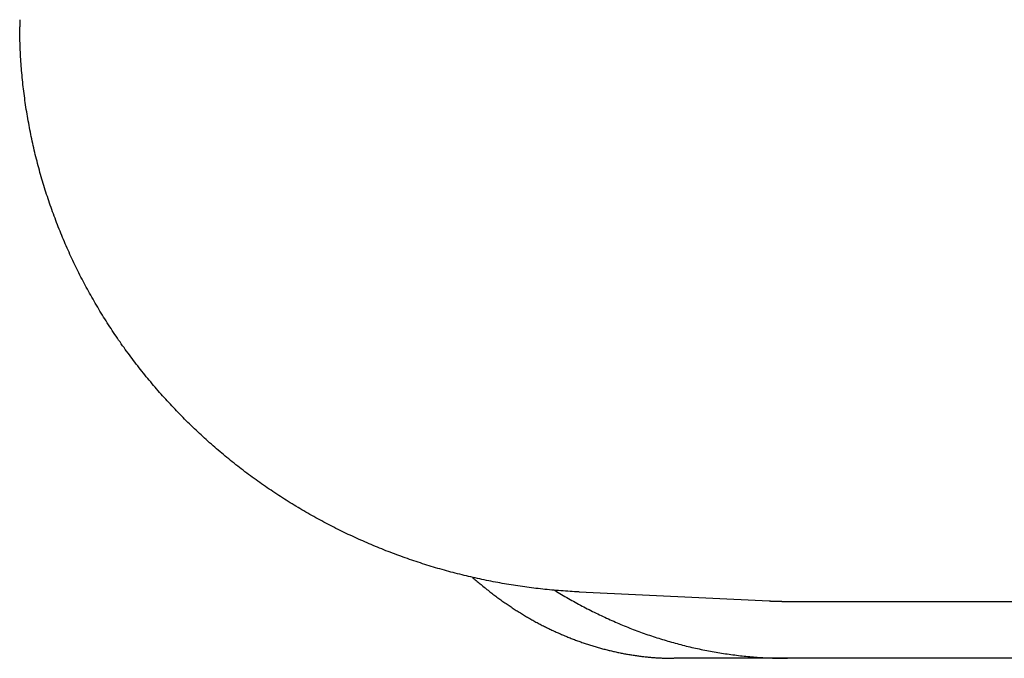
# Model space of a CAD drawing. Extents: x 637 to 3230, y 885 to 2745.
# Tile 65 of 151: x 2046.87 to 2055.52, y 2157.6 to 2163.21. Entities that reach past the tile are written whole.
import ezdxf

# ---------------------------------------------------------------- set-up
doc = ezdxf.new("R2010")
doc.units = 0
doc.layers.add('KF_GRAVIS_15_LEFT', color=7, linetype='CONTINUOUS')

# ---------------------------------------------------------------- blocks, each defined once
blk = doc.blocks.new('*U13')
at = {"layer": 'KF_GRAVIS_15_LEFT'}
for p, q in [((-164.7833, -94.9171), (-163.1145, -94.9962)), ((-162.9554, -95), (-139.944, -95)), ((-141.8139, -95.5), (-163.9496, -95.5))]:
    blk.add_line(p, q, dxfattribs=at)
for points in [[(-169.695, -89.892, 0), (-169.695, -89.8925, 0), (-169.695, -89.893, 0), (-169.695, -89.8935, 0), (-169.695, -89.894, 0), (-169.695, -89.8945, 0), (-169.695, -89.895, 0), (-169.695, -89.8955, 0), (-169.695, -89.896, 0), (-169.695, -89.8965, 0), (-169.695, -89.897, 0), (-169.695, -89.8975, 0), (-169.695, -89.898, 0), (-169.695, -89.8985, 0), (-169.695, -89.899, 0), (-169.695, -89.8995, 0), (-169.695, -89.9, 0), (-169.695, -89.9005, 0), (-169.695, -89.901, 0), (-169.695, -89.9015, 0), (-169.695, -89.902, 0), (-169.695, -89.9025, 0), (-169.695, -89.903, 0), (-169.695, -89.9035, 0), (-169.695, -89.904, 0), (-169.695, -89.9045, 0), (-169.695, -89.905, 0), (-169.695, -89.9055, 0), (-169.695, -89.906, 0), (-169.695, -89.9065, 0), (-169.695, -89.907, 0), (-169.695, -89.9075, 0), (-169.695, -89.908, 0), (-169.695, -89.9085, 0), (-169.695, -89.909, 0), (-169.695, -89.9095, 0), (-169.695, -89.91, 0), (-169.695, -89.9105, 0), (-169.695, -89.911, 0), (-169.695, -89.9115, 0), (-169.695, -89.912, 0), (-169.695, -89.9125, 0), (-169.695, -89.913, 0), (-169.695, -89.9135, 0), (-169.695, -89.914, 0), (-169.695, -89.9145, 0), (-169.695, -89.915, 0), (-169.695, -89.9155, 0), (-169.695, -89.916, 0), (-169.695, -89.9165, 0), (-169.695, -89.917, 0), (-169.695, -89.9175, 0), (-169.695, -89.918, 0), (-169.695, -89.9185, 0), (-169.695, -89.919, 0), (-169.695, -89.9194, 0), (-169.695, -89.9199, 0), (-169.695, -89.9204, 0), (-169.695, -89.9209, 0), (-169.695, -89.9214, 0), (-169.695, -89.9219, 0), (-169.695, -89.9224, 0), (-169.695, -89.9229, 0), (-169.695, -89.9234, 0), (-169.695, -89.9239, 0), (-169.695, -89.9244, 0), (-169.695, -89.9249, 0), (-169.695, -89.9254, 0), (-169.695, -89.9259, 0), (-169.695, -89.9264, 0), (-169.695, -89.9269, 0), (-169.695, -89.9274, 0), (-169.695, -89.9279, 0), (-169.695, -89.9284, 0), (-169.695, -89.9289, 0), (-169.695, -89.9294, 0), (-169.695, -89.9299, 0), (-169.695, -89.9304, 0), (-169.695, -89.9309, 0), (-169.695, -89.9314, 0), (-169.695, -89.9319, 0), (-169.695, -89.9324, 0), (-169.695, -89.9329, 0), (-169.695, -89.9334, 0), (-169.695, -89.9339, 0), (-169.695, -89.9344, 0), (-169.695, -89.9349, 0), (-169.695, -89.9354, 0), (-169.695, -89.9359, 0), (-169.695, -89.9364, 0), (-169.695, -89.9369, 0), (-169.695, -89.9374, 0), (-169.695, -89.9379, 0), (-169.695, -89.9384, 0), (-169.695, -89.9389, 0), (-169.695, -89.9394, 0), (-169.695, -89.9399, 0), (-169.695, -89.9404, 0), (-169.695, -89.9409, 0), (-169.695, -89.9414, 0), (-169.695, -89.9419, 0), (-169.695, -89.9424, 0), (-169.695, -89.9429, 0), (-169.695, -89.9434, 0), (-169.695, -89.9439, 0), (-169.695, -89.9444, 0), (-169.695, -89.9449, 0), (-169.695, -89.9454, 0), (-169.695, -89.9459, 0), (-169.695, -89.9464, 0), (-169.695, -89.9469, 0), (-169.695, -89.9474, 0), (-169.695, -89.9479, 0), (-169.695, -89.9484, 0), (-169.695, -89.9489, 0), (-169.695, -89.9494, 0), (-169.695, -89.9499, 0), (-169.695, -89.9504, 0), (-169.695, -89.9509, 0), (-169.695, -89.9514, 0), (-169.695, -89.9519, 0), (-169.695, -89.9524, 0), (-169.695, -89.9529, 0), (-169.695, -89.9534, 0), (-169.695, -89.9539, 0), (-169.695, -89.9544, 0), (-169.695, -89.9549, 0), (-169.695, -89.9554, 0), (-169.695, -89.9559, 0)], [(-164.783, -94.9171, 0), (-164.803, -94.9161, 0), (-164.823, -94.915, 0), (-164.843, -94.9139, 0), (-164.863, -94.9127, 0), (-164.883, -94.9114, 0), (-164.903, -94.91, 0), (-164.923, -94.9086, 0), (-164.943, -94.9071, 0), (-164.963, -94.9055, 0), (-164.983, -94.9039, 0), (-165.003, -94.9021, 0), (-165.023, -94.9003, 0), (-165.043, -94.8984, 0), (-165.063, -94.8965, 0), (-165.083, -94.8944, 0), (-165.102, -94.8923, 0), (-165.122, -94.8902, 0), (-165.142, -94.8879, 0), (-165.162, -94.8856, 0), (-165.182, -94.8832, 0), (-165.202, -94.8807, 0), (-165.222, -94.8781, 0), (-165.241, -94.8755, 0), (-165.261, -94.8728, 0), (-165.281, -94.87, 0), (-165.301, -94.8672, 0), (-165.321, -94.8643, 0), (-165.341, -94.8613, 0), (-165.36, -94.8582, 0), (-165.38, -94.8551, 0), (-165.4, -94.8518, 0), (-165.42, -94.8485, 0), (-165.439, -94.8452, 0), (-165.459, -94.8417, 0), (-165.479, -94.8382, 0), (-165.498, -94.8346, 0), (-165.518, -94.831, 0), (-165.538, -94.8272, 0), (-165.557, -94.8234, 0), (-165.577, -94.8195, 0), (-165.597, -94.8156, 0), (-165.616, -94.8116, 0), (-165.636, -94.8075, 0), (-165.655, -94.8033, 0), (-165.675, -94.799, 0), (-165.695, -94.7947, 0), (-165.714, -94.7903, 0), (-165.734, -94.7858, 0), (-165.753, -94.7813, 0), (-165.773, -94.7767, 0), (-165.792, -94.772, 0), (-165.811, -94.7672, 0), (-165.831, -94.7624, 0), (-165.85, -94.7575, 0), (-165.87, -94.7525, 0), (-165.889, -94.7474, 0), (-165.908, -94.7423, 0), (-165.928, -94.7371, 0), (-165.947, -94.7318, 0), (-165.966, -94.7265, 0), (-165.986, -94.7211, 0), (-166.005, -94.7156, 0), (-166.024, -94.71, 0), (-166.043, -94.7044, 0), (-166.062, -94.6987, 0), (-166.082, -94.6929, 0), (-166.101, -94.687, 0), (-166.12, -94.6811, 0), (-166.139, -94.6751, 0), (-166.158, -94.669, 0), (-166.177, -94.6629, 0), (-166.196, -94.6567, 0), (-166.215, -94.6504, 0), (-166.234, -94.644, 0), (-166.253, -94.6376, 0), (-166.272, -94.6311, 0), (-166.291, -94.6245, 0), (-166.31, -94.6179, 0), (-166.329, -94.6111, 0), (-166.348, -94.6043, 0), (-166.366, -94.5975, 0), (-166.385, -94.5905, 0), (-166.404, -94.5835, 0), (-166.423, -94.5764, 0), (-166.441, -94.5693, 0), (-166.46, -94.5621, 0), (-166.479, -94.5548, 0), (-166.497, -94.5474, 0), (-166.516, -94.54, 0), (-166.535, -94.5325, 0), (-166.553, -94.5249, 0), (-166.572, -94.5172, 0), (-166.59, -94.5095, 0), (-166.609, -94.5017, 0), (-166.627, -94.4939, 0), (-166.645, -94.4859, 0), (-166.664, -94.4779, 0), (-166.682, -94.4698, 0), (-166.7, -94.4617, 0), (-166.719, -94.4535, 0), (-166.737, -94.4452, 0), (-166.755, -94.4369, 0), (-166.773, -94.4284, 0), (-166.792, -94.4199, 0), (-166.81, -94.4114, 0), (-166.828, -94.4028, 0), (-166.846, -94.3941, 0), (-166.864, -94.3853, 0), (-166.882, -94.3764, 0), (-166.9, -94.3675, 0), (-166.918, -94.3586, 0), (-166.936, -94.3495, 0), (-166.953, -94.3404, 0), (-166.971, -94.3312, 0), (-166.989, -94.322, 0), (-167.007, -94.3127, 0), (-167.024, -94.3033, 0), (-167.042, -94.2938, 0), (-167.06, -94.2843, 0), (-167.077, -94.2747, 0), (-167.095, -94.2651, 0), (-167.112, -94.2553, 0), (-167.13, -94.2455, 0), (-167.147, -94.2357, 0), (-167.165, -94.2258, 0), (-167.182, -94.2158, 0), (-167.2, -94.2057, 0), (-167.217, -94.1956, 0), (-167.234, -94.1854, 0), (-167.251, -94.1751, 0), (-167.269, -94.1648, 0), (-167.286, -94.1544, 0), (-167.303, -94.1439, 0), (-167.32, -94.1334, 0), (-167.337, -94.1228, 0), (-167.354, -94.1122, 0), (-167.371, -94.1014, 0), (-167.388, -94.0907, 0), (-167.405, -94.0798, 0), (-167.421, -94.0689, 0), (-167.438, -94.0579, 0), (-167.455, -94.0468, 0), (-167.472, -94.0357, 0), (-167.488, -94.0245, 0), (-167.505, -94.0133, 0), (-167.522, -94.002, 0), (-167.538, -93.9906, 0), (-167.555, -93.9791, 0), (-167.571, -93.9676, 0), (-167.587, -93.9561, 0), (-167.604, -93.9444, 0), (-167.62, -93.9327, 0), (-167.636, -93.921, 0), (-167.653, -93.9091, 0), (-167.669, -93.8972, 0), (-167.685, -93.8853, 0), (-167.701, -93.8732, 0), (-167.717, -93.8612, 0), (-167.733, -93.849, 0), (-167.749, -93.8368, 0), (-167.765, -93.8245, 0), (-167.781, -93.8122, 0), (-167.796, -93.7998, 0), (-167.812, -93.7873, 0), (-167.828, -93.7748, 0), (-167.843, -93.7622, 0), (-167.859, -93.7496, 0), (-167.875, -93.7368, 0), (-167.89, -93.7241, 0), (-167.906, -93.7112, 0), (-167.921, -93.6983, 0), (-167.936, -93.6854, 0), (-167.952, -93.6724, 0), (-167.967, -93.6593, 0), (-167.982, -93.6462, 0), (-167.997, -93.633, 0), (-168.012, -93.6197, 0), (-168.027, -93.6064, 0), (-168.042, -93.593, 0), (-168.057, -93.5796, 0), (-168.072, -93.5661, 0), (-168.087, -93.5525, 0), (-168.102, -93.5389, 0), (-168.116, -93.5252, 0), (-168.131, -93.5115, 0), (-168.146, -93.4977, 0), (-168.16, -93.4839, 0), (-168.175, -93.47, 0), (-168.189, -93.456, 0), (-168.204, -93.442, 0), (-168.218, -93.4279, 0), (-168.232, -93.4138, 0), (-168.247, -93.3996, 0), (-168.261, -93.3853, 0), (-168.275, -93.371, 0), (-168.289, -93.3567, 0), (-168.303, -93.3423, 0), (-168.317, -93.3278, 0), (-168.331, -93.3133, 0), (-168.345, -93.2987, 0), (-168.358, -93.284, 0), (-168.372, -93.2693, 0), (-168.386, -93.2546, 0), (-168.399, -93.2398, 0), (-168.413, -93.2249, 0), (-168.426, -93.21, 0), (-168.44, -93.1951, 0), (-168.453, -93.18, 0), (-168.467, -93.165, 0), (-168.48, -93.1498, 0), (-168.493, -93.1346, 0), (-168.506, -93.1194, 0), (-168.519, -93.1041, 0), (-168.532, -93.0888, 0), (-168.545, -93.0734, 0), (-168.558, -93.0579, 0), (-168.571, -93.0424, 0), (-168.584, -93.0269, 0), (-168.596, -93.0113, 0), (-168.609, -92.9956, 0), (-168.622, -92.9799, 0), (-168.634, -92.9642, 0), (-168.647, -92.9484, 0), (-168.659, -92.9325, 0), (-168.671, -92.9166, 0), (-168.684, -92.9006, 0), (-168.696, -92.8846, 0), (-168.708, -92.8686, 0), (-168.72, -92.8525, 0), (-168.732, -92.8363, 0), (-168.744, -92.8201, 0), (-168.756, -92.8038, 0), (-168.768, -92.7875, 0), (-168.779, -92.7712, 0), (-168.791, -92.7548, 0), (-168.803, -92.7383, 0), (-168.814, -92.7218, 0), (-168.826, -92.7053, 0), (-168.837, -92.6887, 0), (-168.848, -92.672, 0), (-168.86, -92.6553, 0), (-168.871, -92.6386, 0), (-168.882, -92.6218, 0), (-168.893, -92.605, 0), (-168.904, -92.5881, 0), (-168.915, -92.5712, 0), (-168.926, -92.5542, 0), (-168.937, -92.5372, 0), (-168.947, -92.5202, 0), (-168.958, -92.5031, 0), (-168.969, -92.4859, 0), (-168.979, -92.4687, 0), (-168.99, -92.4515, 0), (-169, -92.4342, 0), (-169.01, -92.4169, 0), (-169.021, -92.3996, 0), (-169.031, -92.3822, 0), (-169.041, -92.3647, 0), (-169.051, -92.3472, 0), (-169.061, -92.3297, 0), (-169.071, -92.3122, 0), (-169.081, -92.2945, 0), (-169.09, -92.2769, 0), (-169.1, -92.2592, 0), (-169.11, -92.2415, 0), (-169.119, -92.2237, 0), (-169.129, -92.2059, 0), (-169.138, -92.1881, 0), (-169.147, -92.1702, 0), (-169.157, -92.1523, 0), (-169.166, -92.1343, 0), (-169.175, -92.1163, 0), (-169.184, -92.0983, 0), (-169.193, -92.0802, 0), (-169.202, -92.0621, 0), (-169.211, -92.044, 0), (-169.219, -92.0258, 0), (-169.228, -92.0076, 0), (-169.237, -91.9893, 0), (-169.245, -91.971, 0), (-169.254, -91.9527, 0), (-169.262, -91.9343, 0), (-169.27, -91.9159, 0), (-169.278, -91.8975, 0), (-169.287, -91.879, 0), (-169.295, -91.8605, 0), (-169.303, -91.842, 0), (-169.311, -91.8235, 0), (-169.318, -91.8049, 0), (-169.326, -91.7862, 0), (-169.334, -91.7676, 0), (-169.341, -91.7489, 0), (-169.349, -91.7301, 0), (-169.356, -91.7114, 0), (-169.364, -91.6926, 0), (-169.371, -91.6738, 0), (-169.378, -91.6549, 0), (-169.385, -91.636, 0), (-169.392, -91.6171, 0), (-169.399, -91.5982, 0), (-169.406, -91.5792, 0), (-169.413, -91.5602, 0), (-169.42, -91.5412, 0), (-169.427, -91.5221, 0), (-169.433, -91.503, 0), (-169.44, -91.4839, 0), (-169.446, -91.4648, 0), (-169.452, -91.4456, 0), (-169.459, -91.4264, 0), (-169.465, -91.4072, 0), (-169.471, -91.388, 0), (-169.477, -91.3687, 0), (-169.483, -91.3494, 0), (-169.489, -91.3301, 0), (-169.495, -91.3107, 0), (-169.5, -91.2913, 0), (-169.506, -91.2719, 0), (-169.511, -91.2525, 0), (-169.517, -91.2331, 0), (-169.522, -91.2136, 0), (-169.528, -91.1941, 0), (-169.533, -91.1746, 0), (-169.538, -91.155, 0), (-169.543, -91.1355, 0), (-169.548, -91.1159, 0), (-169.553, -91.0963, 0), (-169.558, -91.0767, 0), (-169.562, -91.057, 0), (-169.567, -91.0374, 0), (-169.572, -91.0177, 0), (-169.576, -90.998, 0), (-169.58, -90.9783, 0), (-169.585, -90.9585, 0), (-169.589, -90.9388, 0), (-169.593, -90.919, 0), (-169.597, -90.8992, 0), (-169.601, -90.8794, 0), (-169.605, -90.8596, 0), (-169.609, -90.8398, 0), (-169.613, -90.8199, 0), (-169.616, -90.8, 0), (-169.62, -90.7801, 0), (-169.623, -90.7602, 0), (-169.627, -90.7403, 0), (-169.63, -90.7204, 0), (-169.633, -90.7004, 0), (-169.637, -90.6805, 0), (-169.64, -90.6605, 0), (-169.643, -90.6405, 0), (-169.646, -90.6205, 0), (-169.649, -90.6005, 0), (-169.651, -90.5805, 0), (-169.654, -90.5605, 0), (-169.657, -90.5404, 0), (-169.659, -90.5204, 0), (-169.661, -90.5003, 0), (-169.664, -90.4802, 0), (-169.666, -90.4601, 0), (-169.668, -90.44, 0), (-169.67, -90.4199, 0), (-169.672, -90.3998, 0), (-169.674, -90.3797, 0), (-169.676, -90.3596, 0), (-169.678, -90.3394, 0), (-169.679, -90.3193, 0), (-169.681, -90.2991, 0), (-169.683, -90.279, 0), (-169.684, -90.2588, 0), (-169.685, -90.2386, 0), (-169.687, -90.2185, 0), (-169.688, -90.1983, 0), (-169.689, -90.1781, 0), (-169.69, -90.1579, 0), (-169.691, -90.1377, 0), (-169.691, -90.1175, 0), (-169.692, -90.0973, 0), (-169.693, -90.0771, 0), (-169.693, -90.0569, 0), (-169.694, -90.0367, 0), (-169.694, -90.0165, 0), (-169.695, -89.9963, 0), (-169.695, -89.9761, 0), (-169.695, -89.9559, 0)], [(-165.72, -94.7879, 0), (-165.712, -94.7953, 0), (-165.704, -94.8026, 0), (-165.695, -94.8099, 0), (-165.687, -94.8172, 0), (-165.678, -94.8245, 0), (-165.669, -94.8317, 0), (-165.661, -94.8388, 0), (-165.652, -94.846, 0), (-165.644, -94.8531, 0), (-165.635, -94.8602, 0), (-165.627, -94.8672, 0), (-165.618, -94.8742, 0), (-165.609, -94.8812, 0), (-165.601, -94.8881, 0), (-165.592, -94.895, 0), (-165.583, -94.9018, 0), (-165.575, -94.9087, 0), (-165.566, -94.9155, 0), (-165.557, -94.9222, 0), (-165.549, -94.9289, 0), (-165.54, -94.9356, 0), (-165.531, -94.9422, 0), (-165.522, -94.9488, 0), (-165.514, -94.9554, 0), (-165.505, -94.9619, 0), (-165.496, -94.9684, 0), (-165.487, -94.9749, 0), (-165.478, -94.9813, 0), (-165.469, -94.9877, 0), (-165.461, -94.994, 0), (-165.452, -95.0003, 0), (-165.443, -95.0066, 0), (-165.434, -95.0128, 0), (-165.425, -95.019, 0), (-165.416, -95.0251, 0), (-165.407, -95.0312, 0), (-165.398, -95.0373, 0), (-165.389, -95.0433, 0), (-165.38, -95.0493, 0), (-165.371, -95.0553, 0), (-165.362, -95.0612, 0), (-165.353, -95.0671, 0), (-165.344, -95.0729, 0), (-165.335, -95.0787, 0), (-165.326, -95.0845, 0), (-165.317, -95.0902, 0), (-165.308, -95.0959, 0), (-165.299, -95.1015, 0), (-165.29, -95.1071, 0), (-165.281, -95.1126, 0), (-165.272, -95.1181, 0), (-165.263, -95.1236, 0), (-165.253, -95.1291, 0), (-165.244, -95.1344, 0), (-165.235, -95.1398, 0), (-165.226, -95.1451, 0), (-165.217, -95.1504, 0), (-165.208, -95.1556, 0), (-165.198, -95.1608, 0), (-165.189, -95.166, 0), (-165.18, -95.1711, 0), (-165.171, -95.1762, 0), (-165.162, -95.1812, 0), (-165.152, -95.1862, 0), (-165.143, -95.1911, 0), (-165.134, -95.1961, 0), (-165.125, -95.2009, 0), (-165.115, -95.2058, 0), (-165.106, -95.2106, 0), (-165.097, -95.2153, 0), (-165.087, -95.22, 0), (-165.078, -95.2247, 0), (-165.069, -95.2293, 0), (-165.059, -95.2339, 0), (-165.05, -95.2385, 0), (-165.041, -95.243, 0), (-165.031, -95.2475, 0), (-165.022, -95.2519, 0), (-165.013, -95.2563, 0), (-165.003, -95.2607, 0), (-164.994, -95.265, 0), (-164.985, -95.2693, 0), (-164.975, -95.2735, 0), (-164.966, -95.2777, 0), (-164.956, -95.2819, 0), (-164.947, -95.286, 0), (-164.938, -95.29, 0), (-164.928, -95.2941, 0), (-164.919, -95.2981, 0), (-164.909, -95.302, 0), (-164.9, -95.306, 0), (-164.89, -95.3098, 0), (-164.881, -95.3137, 0), (-164.872, -95.3175, 0), (-164.862, -95.3213, 0), (-164.853, -95.325, 0), (-164.843, -95.3287, 0), (-164.834, -95.3323, 0), (-164.824, -95.3359, 0), (-164.815, -95.3395, 0), (-164.805, -95.343, 0), (-164.796, -95.3465, 0), (-164.786, -95.3499, 0), (-164.777, -95.3533, 0), (-164.767, -95.3567, 0), (-164.758, -95.36, 0), (-164.748, -95.3633, 0), (-164.739, -95.3666, 0), (-164.729, -95.3698, 0), (-164.72, -95.3729, 0), (-164.71, -95.3761, 0), (-164.701, -95.3792, 0), (-164.691, -95.3822, 0), (-164.682, -95.3852, 0), (-164.672, -95.3882, 0), (-164.662, -95.3911, 0), (-164.653, -95.394, 0), (-164.643, -95.3969, 0), (-164.634, -95.3997, 0), (-164.624, -95.4025, 0), (-164.615, -95.4052, 0), (-164.605, -95.4079, 0), (-164.596, -95.4106, 0), (-164.586, -95.4132, 0), (-164.577, -95.4158, 0), (-164.567, -95.4183, 0), (-164.557, -95.4208, 0), (-164.548, -95.4233, 0), (-164.538, -95.4257, 0), (-164.529, -95.4281, 0), (-164.519, -95.4304, 0), (-164.51, -95.4327, 0), (-164.5, -95.435, 0), (-164.491, -95.4372, 0), (-164.481, -95.4394, 0), (-164.471, -95.4416, 0), (-164.462, -95.4437, 0), (-164.452, -95.4458, 0), (-164.443, -95.4478, 0), (-164.433, -95.4498, 0), (-164.424, -95.4517, 0), (-164.414, -95.4537, 0), (-164.404, -95.4555, 0), (-164.395, -95.4574, 0), (-164.385, -95.4592, 0), (-164.376, -95.4609, 0), (-164.366, -95.4626, 0), (-164.357, -95.4643, 0), (-164.347, -95.466, 0), (-164.338, -95.4676, 0), (-164.328, -95.4691, 0), (-164.319, -95.4707, 0), (-164.309, -95.4722, 0), (-164.299, -95.4736, 0), (-164.29, -95.475, 0), (-164.28, -95.4764, 0), (-164.271, -95.4777, 0), (-164.261, -95.479, 0), (-164.252, -95.4803, 0), (-164.242, -95.4815, 0), (-164.233, -95.4827, 0), (-164.223, -95.4838, 0), (-164.214, -95.4849, 0), (-164.204, -95.486, 0), (-164.195, -95.487, 0), (-164.185, -95.488, 0), (-164.176, -95.4889, 0), (-164.166, -95.4898, 0), (-164.157, -95.4907, 0), (-164.147, -95.4915, 0), (-164.138, -95.4923, 0), (-164.128, -95.4931, 0), (-164.119, -95.4938, 0), (-164.109, -95.4944, 0), (-164.1, -95.4951, 0), (-164.091, -95.4957, 0), (-164.081, -95.4962, 0), (-164.072, -95.4967, 0), (-164.062, -95.4972, 0), (-164.053, -95.4977, 0), (-164.043, -95.4981, 0), (-164.034, -95.4984, 0), (-164.025, -95.4988, 0), (-164.015, -95.4991, 0), (-164.006, -95.4993, 0), (-163.996, -95.4995, 0), (-163.987, -95.4997, 0), (-163.978, -95.4998, 0), (-163.968, -95.4999, 0), (-163.959, -95.5, 0), (-163.95, -95.5, 0)], [(-164.996, -94.9027, 0), (-164.981, -94.9119, 0), (-164.966, -94.9209, 0), (-164.951, -94.9299, 0), (-164.937, -94.9389, 0), (-164.922, -94.9477, 0), (-164.907, -94.9565, 0), (-164.892, -94.9652, 0), (-164.877, -94.9739, 0), (-164.862, -94.9825, 0), (-164.847, -94.991, 0), (-164.832, -94.9995, 0), (-164.817, -95.0079, 0), (-164.802, -95.0162, 0), (-164.787, -95.0244, 0), (-164.771, -95.0326, 0), (-164.756, -95.0407, 0), (-164.741, -95.0488, 0), (-164.726, -95.0568, 0), (-164.711, -95.0647, 0), (-164.695, -95.0725, 0), (-164.68, -95.0803, 0), (-164.665, -95.088, 0), (-164.65, -95.0957, 0), (-164.634, -95.1032, 0), (-164.619, -95.1107, 0), (-164.603, -95.1182, 0), (-164.588, -95.1255, 0), (-164.573, -95.1328, 0), (-164.557, -95.1401, 0), (-164.542, -95.1472, 0), (-164.526, -95.1543, 0), (-164.511, -95.1613, 0), (-164.495, -95.1683, 0), (-164.479, -95.1751, 0), (-164.464, -95.1819, 0), (-164.448, -95.1887, 0), (-164.433, -95.1954, 0), (-164.417, -95.202, 0), (-164.401, -95.2085, 0), (-164.386, -95.2149, 0), (-164.37, -95.2213, 0), (-164.354, -95.2276, 0), (-164.338, -95.2339, 0), (-164.323, -95.2401, 0), (-164.307, -95.2462, 0), (-164.291, -95.2522, 0), (-164.275, -95.2582, 0), (-164.259, -95.2641, 0), (-164.244, -95.2699, 0), (-164.228, -95.2756, 0), (-164.212, -95.2813, 0), (-164.196, -95.2869, 0), (-164.18, -95.2924, 0), (-164.164, -95.2979, 0), (-164.148, -95.3033, 0), (-164.132, -95.3086, 0), (-164.116, -95.3139, 0), (-164.1, -95.319, 0), (-164.084, -95.3242, 0), (-164.068, -95.3292, 0), (-164.052, -95.3341, 0), (-164.036, -95.339, 0), (-164.02, -95.3439, 0), (-164.004, -95.3486, 0), (-163.988, -95.3533, 0), (-163.972, -95.3579, 0), (-163.955, -95.3624, 0), (-163.939, -95.3669, 0), (-163.923, -95.3712, 0), (-163.907, -95.3756, 0), (-163.891, -95.3798, 0), (-163.875, -95.384, 0), (-163.858, -95.3881, 0), (-163.842, -95.3921, 0), (-163.826, -95.396, 0), (-163.81, -95.3999, 0), (-163.793, -95.4037, 0), (-163.777, -95.4074, 0), (-163.761, -95.4111, 0), (-163.745, -95.4147, 0), (-163.728, -95.4182, 0), (-163.712, -95.4216, 0), (-163.696, -95.425, 0), (-163.679, -95.4283, 0), (-163.663, -95.4315, 0), (-163.647, -95.4346, 0), (-163.63, -95.4377, 0), (-163.614, -95.4407, 0), (-163.597, -95.4436, 0), (-163.581, -95.4465, 0), (-163.565, -95.4492, 0), (-163.548, -95.4519, 0), (-163.532, -95.4546, 0), (-163.515, -95.4571, 0), (-163.499, -95.4596, 0), (-163.483, -95.462, 0), (-163.466, -95.4644, 0), (-163.45, -95.4666, 0), (-163.433, -95.4688, 0), (-163.417, -95.4709, 0), (-163.4, -95.473, 0), (-163.384, -95.4749, 0), (-163.367, -95.4768, 0), (-163.351, -95.4786, 0), (-163.334, -95.4804, 0), (-163.318, -95.482, 0), (-163.301, -95.4836, 0), (-163.285, -95.4852, 0), (-163.268, -95.4866, 0), (-163.252, -95.488, 0), (-163.235, -95.4893, 0), (-163.219, -95.4905, 0), (-163.202, -95.4916, 0), (-163.186, -95.4927, 0), (-163.169, -95.4937, 0), (-163.153, -95.4947, 0), (-163.136, -95.4955, 0), (-163.12, -95.4963, 0), (-163.103, -95.497, 0), (-163.086, -95.4976, 0), (-163.07, -95.4982, 0), (-163.053, -95.4987, 0), (-163.037, -95.4991, 0), (-163.02, -95.4994, 0), (-163.004, -95.4997, 0), (-162.987, -95.4999, 0), (-162.971, -95.5, 0), (-162.954, -95.5, 0)], [(-163.114, -94.9962, 0), (-163.113, -94.9963, 0), (-163.112, -94.9963, 0), (-163.111, -94.9964, 0), (-163.109, -94.9965, 0), (-163.108, -94.9965, 0), (-163.107, -94.9966, 0), (-163.106, -94.9966, 0), (-163.105, -94.9967, 0), (-163.103, -94.9967, 0), (-163.102, -94.9968, 0), (-163.101, -94.9968, 0), (-163.1, -94.9969, 0), (-163.098, -94.997, 0), (-163.097, -94.997, 0), (-163.096, -94.9971, 0), (-163.095, -94.9971, 0), (-163.093, -94.9972, 0), (-163.092, -94.9972, 0), (-163.091, -94.9973, 0), (-163.09, -94.9973, 0), (-163.088, -94.9974, 0), (-163.087, -94.9974, 0), (-163.086, -94.9975, 0), (-163.085, -94.9975, 0), (-163.083, -94.9976, 0), (-163.082, -94.9976, 0), (-163.081, -94.9977, 0), (-163.08, -94.9977, 0), (-163.078, -94.9977, 0), (-163.077, -94.9978, 0), (-163.076, -94.9978, 0), (-163.075, -94.9979, 0), (-163.073, -94.9979, 0), (-163.072, -94.998, 0), (-163.071, -94.998, 0), (-163.07, -94.9981, 0), (-163.068, -94.9981, 0), (-163.067, -94.9981, 0), (-163.066, -94.9982, 0), (-163.065, -94.9982, 0), (-163.064, -94.9983, 0), (-163.062, -94.9983, 0), (-163.061, -94.9983, 0), (-163.06, -94.9984, 0), (-163.059, -94.9984, 0), (-163.057, -94.9985, 0), (-163.056, -94.9985, 0), (-163.055, -94.9985, 0), (-163.054, -94.9986, 0), (-163.052, -94.9986, 0), (-163.051, -94.9986, 0), (-163.05, -94.9987, 0), (-163.049, -94.9987, 0), (-163.047, -94.9987, 0), (-163.046, -94.9988, 0), (-163.045, -94.9988, 0), (-163.044, -94.9988, 0), (-163.042, -94.9989, 0), (-163.041, -94.9989, 0), (-163.04, -94.9989, 0), (-163.039, -94.999, 0), (-163.037, -94.999, 0), (-163.036, -94.999, 0), (-163.035, -94.9991, 0), (-163.034, -94.9991, 0), (-163.032, -94.9991, 0), (-163.031, -94.9991, 0), (-163.03, -94.9992, 0), (-163.029, -94.9992, 0), (-163.027, -94.9992, 0), (-163.026, -94.9993, 0), (-163.025, -94.9993, 0), (-163.024, -94.9993, 0), (-163.023, -94.9993, 0), (-163.021, -94.9994, 0), (-163.02, -94.9994, 0), (-163.019, -94.9994, 0), (-163.018, -94.9994, 0), (-163.016, -94.9994, 0), (-163.015, -94.9995, 0), (-163.014, -94.9995, 0), (-163.013, -94.9995, 0), (-163.011, -94.9995, 0), (-163.01, -94.9996, 0), (-163.009, -94.9996, 0), (-163.008, -94.9996, 0), (-163.006, -94.9996, 0), (-163.005, -94.9996, 0), (-163.004, -94.9996, 0), (-163.003, -94.9997, 0), (-163.001, -94.9997, 0), (-163, -94.9997, 0), (-162.999, -94.9997, 0), (-162.998, -94.9997, 0), (-162.996, -94.9997, 0), (-162.995, -94.9998, 0), (-162.994, -94.9998, 0), (-162.993, -94.9998, 0), (-162.991, -94.9998, 0), (-162.99, -94.9998, 0), (-162.989, -94.9998, 0), (-162.988, -94.9998, 0), (-162.986, -94.9999, 0), (-162.985, -94.9999, 0), (-162.984, -94.9999, 0), (-162.983, -94.9999, 0), (-162.982, -94.9999, 0), (-162.98, -94.9999, 0), (-162.979, -94.9999, 0), (-162.978, -94.9999, 0), (-162.977, -94.9999, 0), (-162.975, -94.9999, 0), (-162.974, -94.9999, 0), (-162.973, -95, 0), (-162.972, -95, 0), (-162.97, -95, 0), (-162.969, -95, 0), (-162.968, -95, 0), (-162.967, -95, 0), (-162.965, -95, 0), (-162.964, -95, 0), (-162.963, -95, 0), (-162.962, -95, 0), (-162.96, -95, 0), (-162.959, -95, 0), (-162.958, -95, 0), (-162.957, -95, 0), (-162.955, -95, 0)]]:
    blk.add_polyline3d(points, dxfattribs=at)

msp = doc.modelspace()

# ---------------------------------------------------------------- block references
at = {"layer": 'KF_GRAVIS_15_LEFT'}
msp.add_blockref('*U13', (2216.5665, 2253.1013), dxfattribs=at)

doc.saveas('drawing.dxf')
